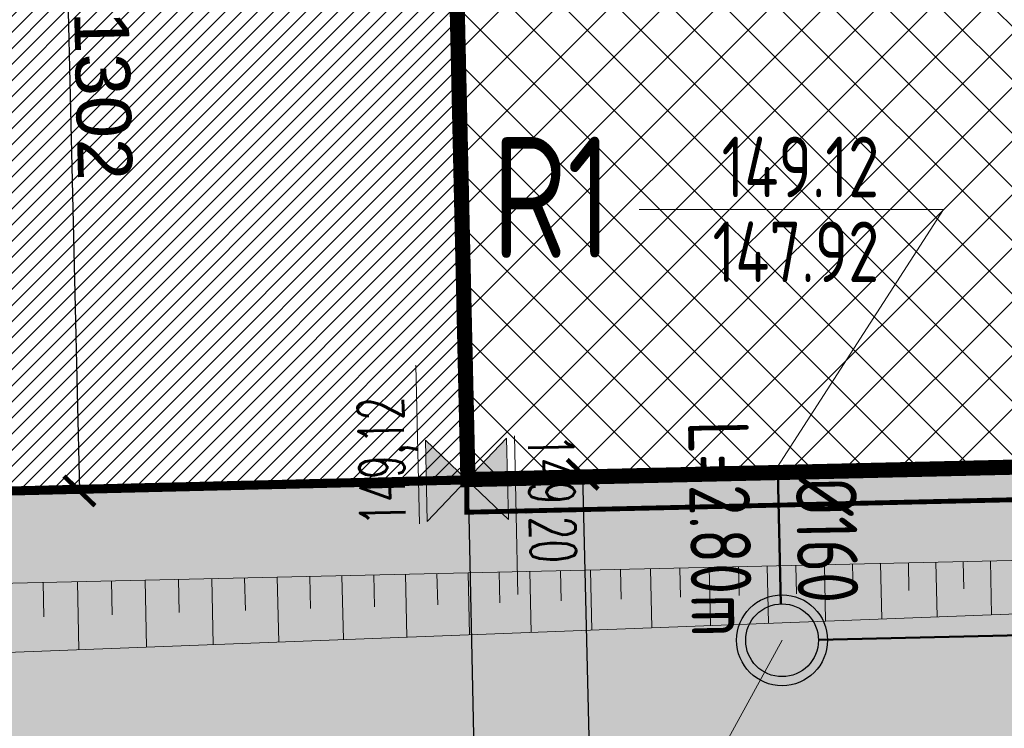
# Model space of a CAD drawing. Header units: metres. Extents: x 6438197 to 12957343, y 5629874 to 11322802.
# Tile 73 of 115: x 6447170 to 6448795, y 5640146 to 5641315. Entities that reach past the tile are written whole.
import ezdxf
from ezdxf.enums import TextEntityAlignment as Align

# ---------------------------------------------------------------- set-up
doc = ezdxf.new("R2010")
doc.units = ezdxf.units.M
doc.header["$MEASUREMENT"] = 0
doc.header["$PDMODE"] = 3
for name, color, linetype, lineweight in [('_A_OBRYS SCIAN ZEWN', 1, 'Continuous', 30), ('_D_krawężnik 0-10', 240, 'Continuous', 15), ('_D_obrzeże', 102, 'Continuous', 15), ('_D_RZEDNE', 10, 'Continuous', 9), ('_D_SKARPA', 80, 'Continuous', 9), ('a-hatch', 84, 'Continuous', 5), ('Liczby', 84, 'Continuous', 20), ('Linie_odn', 84, 'Continuous', 20), ('Odcinki_1', 72, 'Continuous', 50), ('Opis_PZ_1', 84, 'Continuous', 20), ('Teksty', 84, 'Continuous', 25), ('WYMIAROWANIE', 6, 'Continuous', 9), ('WYMIARY', 84, 'Continuous', 20), ('WYPELNIENIA', 204, 'Continuous', 5)]:
    doc.layers.add(name, color=color, linetype=linetype, lineweight=lineweight)
doc.layers.add('Wezly_1', color=72, linetype='Continuous')
doc.styles.add('Arial', font='arial.ttf')
doc.styles.add('sandesk_txt_ICP', font='isocpeur.ttf', dxfattribs={"width": 0.75})
doc.styles.add('simplex', font='simplex.shx', dxfattribs={"width": 0.6})
doc.dimstyles.new('proart_1_500', dxfattribs={"dimtxt": 90, "dimasz": 50, "dimexe": 30, "dimexo": 10, "dimgap": 8, "dimtad": 1, "dimrnd": 1, "dimzin": 9, "dimtxsty": 'Arial', "dimblk": 'ARCHTICK', "dimcen": 0, "dimclrd": 1, "dimclre": 1, "dimclrt": 3, "dimazin": 0, "dimtfac": 1, "dimtmove": 0, "dimatfit": 3, "dimfxl": 0, "dimarcsym": 0})

# ---------------------------------------------------------------- blocks, each defined once
blk = doc.blocks.new('_rzedne')
at = {"layer": '_D_RZEDNE'}
blk.add_hatch(color=256, dxfattribs=at).paths.add_polyline_path([(-0.447, 0.447), (0, 0), (0.447, 0.447)])
for p, q in [((-0.471, 0.533), (1.274, 0.533)), ((-0.447, 0.447), (0, 0)), ((-0.447, 0.447), (0.447, 0.447)), ((0.447, 0.447), (0, 0))]:
    blk.add_line(p, q, dxfattribs=at)
at = {"layer": '_D_RZEDNE', "style": 'simplex', "width": 0.6}
for tag, p in [('136,70', (-0.479, 1.301)), ('136,60', (-0.479, 0.683))]:
    blk.add_attdef(tag, p, '', height=0.5, dxfattribs=at)
blk = doc.blocks.new('_ArchTick')
at = {"color": 0, "linetype": 'ByBlock', "const_width": 0.15}
blk.add_lwpolyline([(-0.5, -0.5), (0.5, 0.5)], dxfattribs=at)
blk = doc.blocks.new('*D33')
at = {"layer": 'Defpoints', "color": 0}
for p in [(6448237.8, 5640568.2), (6448178.2, 5637223.2), (6448356.5, 5637227.4)]:
    blk.add_point(p, dxfattribs=at)
at = {"layer": 'WYMIAROWANIE', "color": 1, "lineweight": -2}
for p, q in [((6448227.8, 5640567.9), (6448069, 5640564.2)), ((6448099, 5640564.9), (6448178.2, 5637223.2)), ((6448346.5, 5637227.2), (6448148.2, 5637222.5))]:
    blk.add_line(p, q, dxfattribs=at)
at = {"layer": 'WYMIAROWANIE', "color": 1, "lineweight": -2, "xscale": 50, "yscale": 50, "zscale": 50}
for p, rotation in [((6448099, 5640564.9), 91.35878309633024), ((6448178.2, 5637223.2), 271.3587830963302)]:
    blk.add_blockref('_ArchTick', p, dxfattribs=dict(at, rotation=rotation))
at = {"layer": 'WYMIAROWANIE', "color": 3, "insert": (6448192.6, 5638895.3), "char_height": 90, "attachment_point": 5, "rotation": 271.3588, "style": 'Arial'}
blk.add_mtext('3343', dxfattribs=at)
blk = doc.blocks.new('*D48')
at = {"layer": 'Defpoints', "color": 0}
for p in [(6444126.5, 5641766.4), (6447268.9, 5640537.6), (6444157, 5640464.7)]:
    blk.add_point(p, dxfattribs=at)
at = {"layer": 'WYMIAROWANIE', "color": 1, "lineweight": -2}
for p, q in [((6444136.5, 5641766.6), (6447268.4, 5641839.9)), ((6447238.5, 5641839.2), (6447268.9, 5640537.6)), ((6444167, 5640464.9), (6447298.9, 5640538.3))]:
    blk.add_line(p, q, dxfattribs=at)
at = {"layer": 'WYMIAROWANIE', "color": 1, "lineweight": -2, "xscale": 50, "yscale": 50, "zscale": 50}
for p, rotation in [((6447238.5, 5641839.2), 91.34161343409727), ((6447268.9, 5640537.6), 271.3416134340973)]:
    blk.add_blockref('_ArchTick', p, dxfattribs=dict(at, rotation=rotation))
at = {"layer": 'WYMIAROWANIE', "color": 3, "insert": (6447307.7, 5641189.7), "char_height": 90, "attachment_point": 5, "rotation": 271.3416, "style": 'Arial'}
blk.add_mtext('1302', dxfattribs=at)
blk = doc.blocks.new('*D152')
at = {"layer": 'Defpoints', "color": 0}
for p in [(6453366.7, 5640674.3), (6447909.8, 5640557.6), (6453391.7, 5639508.6)]:
    blk.add_point(p, dxfattribs=at)
at = {"layer": 'WYMIAROWANIE', "color": 1, "lineweight": -2}
for p, q in [((6453366.9, 5640664.3), (6453392.3, 5639478.6)), ((6447910, 5640547.6), (6447935.3, 5639361.8)), ((6447934.7, 5639391.8), (6453391.7, 5639508.6))]:
    blk.add_line(p, q, dxfattribs=at)
at = {"layer": 'WYMIAROWANIE', "color": 1, "lineweight": -2, "xscale": 50, "yscale": 50, "zscale": 50}
for p, rotation in [((6453391.7, 5639508.6), 1.225547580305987), ((6447934.7, 5639391.8), 181.225547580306)]:
    blk.add_blockref('_ArchTick', p, dxfattribs=dict(at, rotation=rotation))
at = {"layer": 'WYMIAROWANIE', "color": 3, "insert": (6450662, 5639504.1), "char_height": 90, "attachment_point": 5, "rotation": 1.2255, "style": 'Arial'}
blk.add_mtext('5460', dxfattribs=at)

msp = doc.modelspace()

# ---------------------------------------------------------------- hatches: boundary and pattern name
at = {"layer": 'a-hatch'}
h = msp.add_hatch(dxfattribs=at)
h.set_pattern_fill('ANSI37', color=1, scale=500, style=0)
h.paths.add_polyline_path([(6447857.04, 5643091.942), (6447916.513, 5640556.004), (6453366.588, 5640680.684), (6453315.539, 5643219.97)])
at = {"layer": 'WYPELNIENIA'}
h = msp.add_hatch(dxfattribs=at)
h.set_pattern_fill('ANSI31', color=1, scale=150, style=0)
h.paths.add_polyline_path([(6444119.44, 5641764.935), (6444149.576, 5640463.283), (6447916.479, 5640557.322), (6447883.381, 5641844.854)])
h = msp.add_hatch(dxfattribs=at)
h.set_pattern_fill('AR-SAND', color=94, scale=50, style=0)
h.set_pattern_definition([(37.5, (-64710.525, 3655.756), (-3.1496679, 96.34118845), [0, -76, 0, -85, 0, -81.25]), (7.5, (-64710.53, 3655.76), (88.4888353, 141.1073033), [0, -41, 0, -68.5, 0, -26.25]), (327.5, (-64772.025, 3655.76), (155.56371654, 0.3742936), [0, -25, 0, -90, 0, -117.5]), (317.5, (-64772.03, 3655.76), (150.180993, 43.9986286), [0, -12.5, 0, -59, 0, -67.5])])
h.paths.add_polyline_path([(6443685.644, 5641823.067), (6443735.113, 5641819.25), (6444123.563, 5641789.283), (6444124.787, 5641773.084), (6444155.332, 5640467.937), (6444155.41, 5640464.613), (6447908.055, 5640555.765), (6454537.117, 5640704.477), (6454851.884, 5640712.355), (6454845.654, 5640962.121), (6457963.017, 5640721.63), (6458086.134, 5640712.132), (6455371.183, 5639736.702), (6454886.105, 5639418.802), (6451627.104, 5638296.563), (6448073.496, 5637076.851), (6446554.077, 5636573.751), (6443971.921, 5635901.606)])

# ---------------------------------------------------------------- linework, layer by layer
at = {"layer": '_A_OBRYS SCIAN ZEWN', "color": 1, "const_width": 25}
msp.add_lwpolyline([(6451517.491, 5643179.064), (6453310.558, 5643219.871), (6453368.37, 5640680.498), (6447909.783, 5640556.303), (6447851.993, 5643095.66)], dxfattribs=at)
at = {"layer": '_D_krawężnik 0-10', "const_width": 15}
msp.add_lwpolyline([(6447908.054, 5640555.798), (6444155.409, 5640464.646), (6444124.786, 5641773.118), (6443320.798, 5652411.541)], dxfattribs=at)
at = {"layer": '_D_obrzeże', "linetype": 'ByBlock', "const_width": 8}
msp.add_lwpolyline([(6454537.082, 5640705.878), (6454538.386, 5640653.791), (6447908.054, 5640502.427), (6447908.054, 5640555.798)], dxfattribs=at)
at = {"layer": '_D_SKARPA', "color": 1}
for p, q in [((6454540.668, 5640553.817), (6443893.489, 5640146.581)), ((6454540.668, 5640553.817), (6444058.759, 5640314.526)), ((6454540.668, 5640553.817), (6444157.651, 5640316.783)), ((6448112.151, 5640407.06), (6448114.412, 5640308.024)), ((6448161.669, 5640408.191), (6448162.791, 5640359.054)), ((6448210.806, 5640409.313), (6448213.032, 5640311.796)), ((6448259.564, 5640410.426), (6448260.669, 5640362.043)), ((6448307.947, 5640411.53), (6448310.139, 5640315.51)), ((6448355.957, 5640412.626), (6448357.044, 5640364.986)), ((6448403.597, 5640413.714), (6448405.755, 5640319.167)), ((6448450.87, 5640414.793), (6448451.941, 5640367.884)), ((6448497.779, 5640415.864), (6448499.904, 5640322.769)), ((6448544.327, 5640416.926), (6448545.381, 5640370.737)), ((6448590.516, 5640417.981), (6448592.608, 5640326.314)), ((6448636.349, 5640419.027), (6448637.387, 5640373.547)), ((6448681.829, 5640420.066), (6448683.89, 5640329.806)), ((6448726.959, 5640421.096), (6448727.982, 5640376.313)), ((6448771.742, 5640422.118), (6448773.77, 5640333.243)), ((6447432.326, 5640391.541), (6447433.576, 5640336.786)), ((6447487.081, 5640392.791), (6447489.562, 5640284.125)), ((6447541.414, 5640394.031), (6447542.645, 5640340.117)), ((6447595.328, 5640395.262), (6447597.771, 5640288.264)), ((6447648.827, 5640396.483), (6447650.039, 5640343.396)), ((6447701.915, 5640397.695), (6447704.32, 5640292.339)), ((6447754.593, 5640398.898), (6447755.786, 5640346.625)), ((6447806.865, 5640400.091), (6447809.233, 5640296.352)), ((6447858.735, 5640401.275), (6447859.91, 5640349.805)), ((6447910.205, 5640402.45), (6447912.537, 5640300.303)), ((6447961.279, 5640403.616), (6447962.435, 5640352.936)), ((6448011.959, 5640404.773), (6448014.255, 5640304.193)), ((6448062.249, 5640405.921), (6448063.388, 5640356.019)), ((6447209.024, 5640386.443), (6447210.313, 5640329.968)), ((6447265.499, 5640387.732), (6447268.057, 5640275.653)), ((6447321.538, 5640389.011), (6447322.808, 5640333.403)), ((6447377.146, 5640390.281), (6447379.666, 5640279.921))]:
    msp.add_line(p, q, dxfattribs=at)
at = {"layer": 'Linie_odn'}
for points in [[(6448414.206, 5640567.763), (6448694.356, 5641002.07), (6448192.236, 5641002.07)], [(6448427.993, 5640291.176), (6448255.113, 5639975.406), (6447859.113, 5639975.406)]]:
    msp.add_lwpolyline(points, dxfattribs=at)
at = {"layer": 'Odcinki_1'}
for points in [[(6448425.725, 5640351.141), (6448420.793, 5640567.93)], [(6454978.496, 5640440.944), (6448487.989, 5640291.807)]]:
    msp.add_lwpolyline(points, dxfattribs=at)
at = {"layer": 'Wezly_1'}
for radius in [75, 60]:
    msp.add_circle((6448427.993, 5640291.176), radius, dxfattribs=at)

# ---------------------------------------------------------------- block references
at = {"layer": '_D_RZEDNE', "color": 7, "lineweight": 0}
ref = msp.add_blockref('_rzedne', (6447908.054, 5640555.798), dxfattribs=dict(at, xscale=150, yscale=150, zscale=100, rotation=91.30359999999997))
ref.add_attrib('136,60', '149,12', (6447807.304, 5640481.583), dxfattribs={"height": 75, "rotation": 91.303602, "style": 'simplex', "width": 0.6})
ref = msp.add_blockref('_rzedne', (6447908.054, 5640555.798), dxfattribs=dict(at, xscale=150, yscale=150, zscale=100, rotation=271.3036))
ref.add_attrib('136,60', '149,20', (6448008.803, 5640630.014), dxfattribs={"height": 75, "rotation": 271.303602, "style": 'simplex', "width": 0.6})

# ---------------------------------------------------------------- texts
at = {"layer": 'Liczby', "style": 'sandesk_txt_ICP', "width": 0.75}
msp.add_text('L=2.80m', height=100, rotation=271, dxfattribs=at).set_placement((6448272.803, 5640652.706))
at = {"layer": 'Opis_PZ_1', "style": 'sandesk_txt_ICP', "width": 0.75}
msp.add_text('R1', height=200, dxfattribs=at).set_placement((6448148.236, 5640922.07), align=Align.RIGHT)
at = {"layer": 'Teksty', "style": 'sandesk_txt_ICP', "width": 0.75}
for s, p in [('149.12', (6448588.236, 5641022.07)), ('147.92', (6448588.236, 5640882.07))]:
    msp.add_text(s, height=100, dxfattribs=at).set_placement(p, align=Align.RIGHT)
at = {"layer": 'WYMIARY', "style": 'sandesk_txt_ICP', "width": 0.75}
msp.add_text('%%C160', height=100, rotation=271, dxfattribs=at).set_placement((6448450.453, 5640559.796))

# ---------------------------------------------------------------- dimensions: what is measured, and where the dimension line sits
at = {"layer": 'WYMIAROWANIE', "color": 1}
dim = msp.add_aligned_dim(p1=(6444126.492, 5641766.36), p2=(6444156.976, 5640464.716), distance=3112.813, dimstyle='proart_1_500', override={"dimblk": 'ArchTick'}, dxfattribs=at)
dim.commit()
dim.dimension.update_dxf_attribs({"geometry": '*D48', "text_midpoint": (6447307.661, 5641189.683)})
at = {"layer": 'WYMIAROWANIE'}
dim = msp.add_aligned_dim(p1=(6447909.754, 5640557.577), p2=(6453366.724, 5640674.318), distance=-1166.019, text='5460', dimstyle='proart_1_500', override={"dimblk": 'ArchTick'}, dxfattribs=at)
dim.commit()
dim.dimension.update_dxf_attribs({"geometry": '*D152', "text_midpoint": (6450662.024, 5639504.135)})
at = {"layer": 'WYMIAROWANIE', "color": 5}
dim = msp.add_linear_dim(base=(6448178.228, 5637223.194), p1=(6448237.755, 5640568.158), p2=(6448356.513, 5637227.423), angle=271.358783, dimstyle='proart_1_500', override={"dimtmove": 1}, dxfattribs=at)
dim.commit()
dim.dimension.update_dxf_attribs({"geometry": '*D33', "text_midpoint": (6448192.563, 5638895.31)})

doc.saveas('drawing.dxf')
